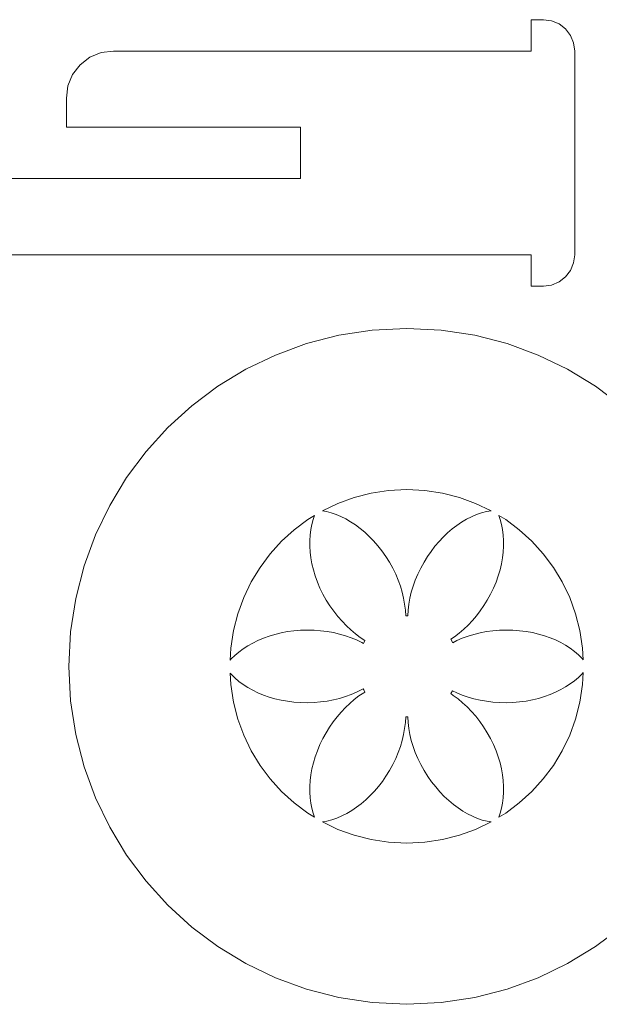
# Model space of a CAD drawing. Header units: millimetres. Extents: x -198 to 278, y -321 to 286.
# Tile 10 of 256: x -74 to -40, y -201 to -143. Entities that reach past the tile are written whole.
import ezdxf

# ---------------------------------------------------------------- set-up
doc = ezdxf.new("R2010")
doc.units = ezdxf.units.MM
doc.header["$MEASUREMENT"] = 0
doc.layers.add('Layer 1', color=7, linetype='Continuous')

msp = doc.modelspace()

# ---------------------------------------------------------------- linework, layer by layer
at = {"layer": 'Layer 1', "color": 175, "lineweight": 9}
for points, knots in [([(-43.9292, -144.9989), (-43.9292, -144.9989), (-68.3613, -144.9989), (-68.3613, -144.9989), (-68.3613, -144.9989), (-69.0725, -145.0926), (-69.0725, -145.0926), (-69.0725, -145.0926), (-69.7353, -145.3671), (-69.7353, -145.3671), (-69.7353, -145.3671), (-70.3045, -145.8038), (-70.3045, -145.8038), (-70.3045, -145.8038), (-70.7412, -146.373), (-70.7412, -146.373), (-70.7412, -146.373), (-71.0157, -147.0357), (-71.0157, -147.0357), (-71.0157, -147.0357), (-71.1093, -147.747), (-71.1093, -147.747), (-71.1093, -147.747), (-71.1093, -149.449), (-71.1093, -149.449), (-71.1093, -149.449), (-57.4196, -149.449), (-57.4196, -149.449), (-57.4196, -149.449), (-57.4196, -152.4571), (-57.4196, -152.4571), (-57.4196, -152.4571), (-90.2953, -152.4571), (-90.2953, -152.4571), (-90.2953, -152.4571), (-90.2953, -156.9072), (-90.2953, -156.9072), (-90.2953, -156.9072), (-43.9292, -156.9072), (-43.9292, -156.9072), (-43.9292, -156.9072), (-43.9292, -158.7393), (-43.9292, -158.7393), (-43.9292, -158.7393), (-43.2212, -158.7393), (-43.2212, -158.7393), (-43.2212, -158.7393), (-42.7471, -158.6768), (-42.7471, -158.6768), (-42.7471, -158.6768), (-42.3052, -158.4938), (-42.3052, -158.4938), (-42.3052, -158.4938), (-41.9258, -158.2027), (-41.9258, -158.2027), (-41.9258, -158.2027), (-41.6346, -157.8232), (-41.6346, -157.8232), (-41.6346, -157.8232), (-41.4516, -157.3814), (-41.4516, -157.3814), (-41.4516, -157.3814), (-41.3892, -156.9072), (-41.3892, -156.9072), (-41.3892, -156.9072), (-41.3892, -144.9989), (-41.3892, -144.9989), (-41.3892, -144.9989), (-41.4516, -144.5248), (-41.4516, -144.5248), (-41.4516, -144.5248), (-41.6346, -144.0829), (-41.6346, -144.0829), (-41.6346, -144.0829), (-41.9258, -143.7035), (-41.9258, -143.7035), (-41.9258, -143.7035), (-42.3052, -143.4123), (-42.3052, -143.4123), (-42.3052, -143.4123), (-42.7471, -143.2293), (-42.7471, -143.2293), (-42.7471, -143.2293), (-43.2212, -143.1669), (-43.2212, -143.1669), (-43.2212, -143.1669), (-43.9292, -143.1669), (-43.9292, -143.1669), (-43.9292, -143.1669), (-43.9292, -144.9989), (-43.9292, -144.9989)], [0, 0, 0, 0, 0.0333333, 0.0333333, 0.0333333, 0.0666667, 0.0666667, 0.0666667, 0.1, 0.1, 0.1, 0.1333333, 0.1333333, 0.1333333, 0.1666667, 0.1666667, 0.1666667, 0.2, 0.2, 0.2, 0.2333333, 0.2333333, 0.2333333, 0.2666667, 0.2666667, 0.2666667, 0.3, 0.3, 0.3, 0.3333333, 0.3333333, 0.3333333, 0.3666667, 0.3666667, 0.3666667, 0.4, 0.4, 0.4, 0.4333333, 0.4333333, 0.4333333, 0.4666667, 0.4666667, 0.4666667, 0.5, 0.5, 0.5, 0.5333333, 0.5333333, 0.5333333, 0.5666667, 0.5666667, 0.5666667, 0.6, 0.6, 0.6, 0.6333333, 0.6333333, 0.6333333, 0.6666667, 0.6666667, 0.6666667, 0.7, 0.7, 0.7, 0.7333333, 0.7333333, 0.7333333, 0.7666667, 0.7666667, 0.7666667, 0.8, 0.8, 0.8, 0.8333333, 0.8333333, 0.8333333, 0.8666667, 0.8666667, 0.8666667, 0.9, 0.9, 0.9, 0.9333333, 0.9333333, 0.9333333, 0.9666667, 0.9666667, 0.9666667, 1, 1, 1, 1]), ([(-62.2452, -164.592), (-62.2452, -164.592), (-63.7663, -165.7302), (-63.7663, -165.7302), (-63.7663, -165.7302), (-65.1698, -167.006), (-65.1698, -167.006), (-65.1698, -167.006), (-66.4457, -168.4095), (-66.4457, -168.4095), (-66.4457, -168.4095), (-67.5839, -169.9307), (-67.5839, -169.9307), (-67.5839, -169.9307), (-68.5744, -171.5594), (-68.5744, -171.5594), (-68.5744, -171.5594), (-69.4073, -173.2858), (-69.4073, -173.2858), (-69.4073, -173.2858), (-70.0725, -175.0998), (-70.0725, -175.0998), (-70.0725, -175.0998), (-70.5601, -176.9915), (-70.5601, -176.9915), (-70.5601, -176.9915), (-70.8599, -178.9507), (-70.8599, -178.9507), (-70.8599, -178.9507), (-70.9621, -180.9676), (-70.9621, -180.9676), (-70.9621, -180.9676), (-70.8599, -182.9844), (-70.8599, -182.9844), (-70.8599, -182.9844), (-70.5601, -184.9436), (-70.5601, -184.9436), (-70.5601, -184.9436), (-70.0725, -186.8353), (-70.0725, -186.8353), (-70.0725, -186.8353), (-69.4073, -188.6493), (-69.4073, -188.6493), (-69.4073, -188.6493), (-68.5744, -190.3757), (-68.5744, -190.3757), (-68.5744, -190.3757), (-67.5839, -192.0044), (-67.5839, -192.0044), (-67.5839, -192.0044), (-66.4457, -193.5256), (-66.4457, -193.5256), (-66.4457, -193.5256), (-65.1698, -194.9291), (-65.1698, -194.9291), (-65.1698, -194.9291), (-63.7663, -196.2049), (-63.7663, -196.2049), (-63.7663, -196.2049), (-62.2452, -197.3431), (-62.2452, -197.3431), (-62.2452, -197.3431), (-60.6164, -198.3337), (-60.6164, -198.3337), (-60.6164, -198.3337), (-58.89, -199.1666), (-58.89, -199.1666), (-58.89, -199.1666), (-57.076, -199.8318), (-57.076, -199.8318), (-57.076, -199.8318), (-55.1844, -200.3193), (-55.1844, -200.3193), (-55.1844, -200.3193), (-53.2251, -200.6192), (-53.2251, -200.6192), (-53.2251, -200.6192), (-51.2083, -200.7214), (-51.2083, -200.7214), (-51.2083, -200.7214), (-49.1915, -200.6192), (-49.1915, -200.6192), (-49.1915, -200.6192), (-47.2322, -200.3193), (-47.2322, -200.3193), (-47.2322, -200.3193), (-45.3406, -199.8318), (-45.3406, -199.8318), (-45.3406, -199.8318), (-43.5266, -199.1666), (-43.5266, -199.1666), (-43.5266, -199.1666), (-41.8002, -198.3337), (-41.8002, -198.3337), (-41.8002, -198.3337), (-40.1714, -197.3431), (-40.1714, -197.3431), (-40.1714, -197.3431), (-38.6503, -196.2049), (-38.6503, -196.2049), (-38.6503, -196.2049), (-37.2468, -194.9291), (-37.2468, -194.9291), (-37.2468, -194.9291), (-35.9709, -193.5256), (-35.9709, -193.5256), (-35.9709, -193.5256), (-34.8327, -192.0044), (-34.8327, -192.0044), (-34.8327, -192.0044), (-33.8422, -190.3757), (-33.8422, -190.3757), (-33.8422, -190.3757), (-33.0093, -188.6493), (-33.0093, -188.6493), (-33.0093, -188.6493), (-32.344, -186.8353), (-32.344, -186.8353), (-32.344, -186.8353), (-31.8565, -184.9436), (-31.8565, -184.9436), (-31.8565, -184.9436), (-31.5566, -182.9844), (-31.5566, -182.9844), (-31.5566, -182.9844), (-31.4545, -180.9676), (-31.4545, -180.9676), (-31.4545, -180.9676), (-31.5566, -178.9507), (-31.5566, -178.9507), (-31.5566, -178.9507), (-31.8565, -176.9915), (-31.8565, -176.9915), (-31.8565, -176.9915), (-32.344, -175.0998), (-32.344, -175.0998), (-32.344, -175.0998), (-33.0093, -173.2858), (-33.0093, -173.2858), (-33.0093, -173.2858), (-33.8422, -171.5594), (-33.8422, -171.5594), (-33.8422, -171.5594), (-34.8327, -169.9307), (-34.8327, -169.9307), (-34.8327, -169.9307), (-35.9709, -168.4095), (-35.9709, -168.4095), (-35.9709, -168.4095), (-37.2468, -167.006), (-37.2468, -167.006), (-37.2468, -167.006), (-38.6503, -165.7302), (-38.6503, -165.7302), (-38.6503, -165.7302), (-40.1714, -164.592), (-40.1714, -164.592), (-40.1714, -164.592), (-41.8002, -163.6014), (-41.8002, -163.6014), (-41.8002, -163.6014), (-43.5266, -162.7685), (-43.5266, -162.7685), (-43.5266, -162.7685), (-45.3406, -162.1033), (-45.3406, -162.1033), (-45.3406, -162.1033), (-47.2322, -161.6158), (-47.2322, -161.6158), (-47.2322, -161.6158), (-49.1915, -161.3159), (-49.1915, -161.3159), (-49.1915, -161.3159), (-51.2083, -161.2137), (-51.2083, -161.2137), (-51.2083, -161.2137), (-53.2251, -161.3159), (-53.2251, -161.3159), (-53.2251, -161.3159), (-55.1844, -161.6158), (-55.1844, -161.6158), (-55.1844, -161.6158), (-57.076, -162.1033), (-57.076, -162.1033), (-57.076, -162.1033), (-58.89, -162.7685), (-58.89, -162.7685), (-58.89, -162.7685), (-60.6164, -163.6014), (-60.6164, -163.6014), (-60.6164, -163.6014), (-62.2452, -164.592), (-62.2452, -164.592)], [0, 0, 0, 0, 0.015625, 0.015625, 0.015625, 0.03125, 0.03125, 0.03125, 0.046875, 0.046875, 0.046875, 0.0625, 0.0625, 0.0625, 0.078125, 0.078125, 0.078125, 0.09375, 0.09375, 0.09375, 0.109375, 0.109375, 0.109375, 0.125, 0.125, 0.125, 0.140625, 0.140625, 0.140625, 0.15625, 0.15625, 0.15625, 0.171875, 0.171875, 0.171875, 0.1875, 0.1875, 0.1875, 0.203125, 0.203125, 0.203125, 0.21875, 0.21875, 0.21875, 0.234375, 0.234375, 0.234375, 0.25, 0.25, 0.25, 0.265625, 0.265625, 0.265625, 0.28125, 0.28125, 0.28125, 0.296875, 0.296875, 0.296875, 0.3125, 0.3125, 0.3125, 0.328125, 0.328125, 0.328125, 0.34375, 0.34375, 0.34375, 0.359375, 0.359375, 0.359375, 0.375, 0.375, 0.375, 0.390625, 0.390625, 0.390625, 0.40625, 0.40625, 0.40625, 0.421875, 0.421875, 0.421875, 0.4375, 0.4375, 0.4375, 0.453125, 0.453125, 0.453125, 0.46875, 0.46875, 0.46875, 0.484375, 0.484375, 0.484375, 0.5, 0.5, 0.5, 0.515625, 0.515625, 0.515625, 0.53125, 0.53125, 0.53125, 0.546875, 0.546875, 0.546875, 0.5625, 0.5625, 0.5625, 0.578125, 0.578125, 0.578125, 0.59375, 0.59375, 0.59375, 0.609375, 0.609375, 0.609375, 0.625, 0.625, 0.625, 0.640625, 0.640625, 0.640625, 0.65625, 0.65625, 0.65625, 0.671875, 0.671875, 0.671875, 0.6875, 0.6875, 0.6875, 0.703125, 0.703125, 0.703125, 0.71875, 0.71875, 0.71875, 0.734375, 0.734375, 0.734375, 0.75, 0.75, 0.75, 0.765625, 0.765625, 0.765625, 0.78125, 0.78125, 0.78125, 0.796875, 0.796875, 0.796875, 0.8125, 0.8125, 0.8125, 0.828125, 0.828125, 0.828125, 0.84375, 0.84375, 0.84375, 0.859375, 0.859375, 0.859375, 0.875, 0.875, 0.875, 0.890625, 0.890625, 0.890625, 0.90625, 0.90625, 0.90625, 0.921875, 0.921875, 0.921875, 0.9375, 0.9375, 0.9375, 0.953125, 0.953125, 0.953125, 0.96875, 0.96875, 0.96875, 0.984375, 0.984375, 0.984375, 1, 1, 1, 1]), ([(-51.1476, -178.018), (-51.1476, -178.018), (-51.269, -178.018), (-51.269, -178.018), (-51.269, -178.018), (-51.2891, -177.6791), (-51.2891, -177.6791), (-51.2891, -177.6791), (-51.3297, -177.3348), (-51.3297, -177.3348), (-51.3297, -177.3348), (-51.3913, -176.9863), (-51.3913, -176.9863), (-51.3913, -176.9863), (-51.4742, -176.6348), (-51.4742, -176.6348), (-51.4742, -176.6348), (-51.579, -176.2815), (-51.579, -176.2815), (-51.579, -176.2815), (-51.7059, -175.9277), (-51.7059, -175.9277), (-51.7059, -175.9277), (-51.8553, -175.5746), (-51.8553, -175.5746), (-51.8553, -175.5746), (-52.0278, -175.2234), (-52.0278, -175.2234), (-52.0278, -175.2234), (-52.2237, -174.8753), (-52.2237, -174.8753), (-52.2237, -174.8753), (-52.4377, -174.5378), (-52.4377, -174.5378), (-52.4377, -174.5378), (-52.6636, -174.2181), (-52.6636, -174.2181), (-52.6636, -174.2181), (-52.9003, -173.9165), (-52.9003, -173.9165), (-52.9003, -173.9165), (-53.1468, -173.6334), (-53.1468, -173.6334), (-53.1468, -173.6334), (-53.4019, -173.3693), (-53.4019, -173.3693), (-53.4019, -173.3693), (-53.6645, -173.1245), (-53.6645, -173.1245), (-53.6645, -173.1245), (-53.9337, -172.8994), (-53.9337, -172.8994), (-53.9337, -172.8994), (-54.2083, -172.6945), (-54.2083, -172.6945), (-54.2083, -172.6945), (-54.4872, -172.5101), (-54.4872, -172.5101), (-54.4872, -172.5101), (-54.7693, -172.3467), (-54.7693, -172.3467), (-54.7693, -172.3467), (-55.0537, -172.2047), (-55.0537, -172.2047), (-55.0537, -172.2047), (-55.3391, -172.0844), (-55.3391, -172.0844), (-55.3391, -172.0844), (-55.6245, -171.9863), (-55.6245, -171.9863), (-55.6245, -171.9863), (-55.9088, -171.9108), (-55.9088, -171.9108), (-55.9088, -171.9108), (-56.1421, -171.8742), (-56.1421, -171.8742), (-56.1421, -171.8742), (-55.2381, -171.4397), (-55.2381, -171.4397), (-55.2381, -171.4397), (-54.2876, -171.0928), (-54.2876, -171.0928), (-54.2876, -171.0928), (-53.2957, -170.8386), (-53.2957, -170.8386), (-53.2957, -170.8386), (-52.2675, -170.6823), (-52.2675, -170.6823), (-52.2675, -170.6823), (-51.2083, -170.6291), (-51.2083, -170.6291), (-51.2083, -170.6291), (-50.1491, -170.6823), (-50.1491, -170.6823), (-50.1491, -170.6823), (-49.1209, -170.8386), (-49.1209, -170.8386), (-49.1209, -170.8386), (-48.129, -171.0928), (-48.129, -171.0928), (-48.129, -171.0928), (-47.1785, -171.4397), (-47.1785, -171.4397), (-47.1785, -171.4397), (-46.2745, -171.8742), (-46.2745, -171.8742), (-46.2745, -171.8742), (-46.5381, -171.9146), (-46.5381, -171.9146), (-46.5381, -171.9146), (-46.8343, -171.9942), (-46.8343, -171.9942), (-46.8343, -171.9942), (-47.1294, -172.0974), (-47.1294, -172.0974), (-47.1294, -172.0974), (-47.4224, -172.2233), (-47.4224, -172.2233), (-47.4224, -172.2233), (-47.7121, -172.371), (-47.7121, -172.371), (-47.7121, -172.371), (-47.9975, -172.5399), (-47.9975, -172.5399), (-47.9975, -172.5399), (-48.2775, -172.7291), (-48.2775, -172.7291), (-48.2775, -172.7291), (-48.551, -172.9377), (-48.551, -172.9377), (-48.551, -172.9377), (-48.8169, -173.165), (-48.8169, -173.165), (-48.8169, -173.165), (-49.0742, -173.4102), (-49.0742, -173.4102), (-49.0742, -173.4102), (-49.3218, -173.6724), (-49.3218, -173.6724), (-49.3218, -173.6724), (-49.5585, -173.9508), (-49.5585, -173.9508), (-49.5585, -173.9508), (-49.7833, -174.2446), (-49.7833, -174.2446), (-49.7833, -174.2446), (-49.9951, -174.553), (-49.9951, -174.553), (-49.9951, -174.553), (-50.1929, -174.8753), (-50.1929, -174.8753), (-50.1929, -174.8753), (-50.3888, -175.2234), (-50.3888, -175.2234), (-50.3888, -175.2234), (-50.5612, -175.5746), (-50.5612, -175.5746), (-50.5612, -175.5746), (-50.7107, -175.9277), (-50.7107, -175.9277), (-50.7107, -175.9277), (-50.8376, -176.2815), (-50.8376, -176.2815), (-50.8376, -176.2815), (-50.9423, -176.6348), (-50.9423, -176.6348), (-50.9423, -176.6348), (-51.0253, -176.9863), (-51.0253, -176.9863), (-51.0253, -176.9863), (-51.0869, -177.3348), (-51.0869, -177.3348), (-51.0869, -177.3348), (-51.1275, -177.6791), (-51.1275, -177.6791), (-51.1275, -177.6791), (-51.1476, -178.018), (-51.1476, -178.018)], [0, 0, 0, 0, 0.0169492, 0.0169492, 0.0169492, 0.0338983, 0.0338983, 0.0338983, 0.0508475, 0.0508475, 0.0508475, 0.0677966, 0.0677966, 0.0677966, 0.0847458, 0.0847458, 0.0847458, 0.1016949, 0.1016949, 0.1016949, 0.1186441, 0.1186441, 0.1186441, 0.1355932, 0.1355932, 0.1355932, 0.1525424, 0.1525424, 0.1525424, 0.1694915, 0.1694915, 0.1694915, 0.1864407, 0.1864407, 0.1864407, 0.2033898, 0.2033898, 0.2033898, 0.220339, 0.220339, 0.220339, 0.2372881, 0.2372881, 0.2372881, 0.2542373, 0.2542373, 0.2542373, 0.2711864, 0.2711864, 0.2711864, 0.2881356, 0.2881356, 0.2881356, 0.3050847, 0.3050847, 0.3050847, 0.3220339, 0.3220339, 0.3220339, 0.3389831, 0.3389831, 0.3389831, 0.3559322, 0.3559322, 0.3559322, 0.3728814, 0.3728814, 0.3728814, 0.3898305, 0.3898305, 0.3898305, 0.4067797, 0.4067797, 0.4067797, 0.4237288, 0.4237288, 0.4237288, 0.440678, 0.440678, 0.440678, 0.4576271, 0.4576271, 0.4576271, 0.4745763, 0.4745763, 0.4745763, 0.4915254, 0.4915254, 0.4915254, 0.5084746, 0.5084746, 0.5084746, 0.5254237, 0.5254237, 0.5254237, 0.5423729, 0.5423729, 0.5423729, 0.559322, 0.559322, 0.559322, 0.5762712, 0.5762712, 0.5762712, 0.5932203, 0.5932203, 0.5932203, 0.6101695, 0.6101695, 0.6101695, 0.6271186, 0.6271186, 0.6271186, 0.6440678, 0.6440678, 0.6440678, 0.6610169, 0.6610169, 0.6610169, 0.6779661, 0.6779661, 0.6779661, 0.6949153, 0.6949153, 0.6949153, 0.7118644, 0.7118644, 0.7118644, 0.7288136, 0.7288136, 0.7288136, 0.7457627, 0.7457627, 0.7457627, 0.7627119, 0.7627119, 0.7627119, 0.779661, 0.779661, 0.779661, 0.7966102, 0.7966102, 0.7966102, 0.8135593, 0.8135593, 0.8135593, 0.8305085, 0.8305085, 0.8305085, 0.8474576, 0.8474576, 0.8474576, 0.8644068, 0.8644068, 0.8644068, 0.8813559, 0.8813559, 0.8813559, 0.8983051, 0.8983051, 0.8983051, 0.9152542, 0.9152542, 0.9152542, 0.9322034, 0.9322034, 0.9322034, 0.9491525, 0.9491525, 0.9491525, 0.9661017, 0.9661017, 0.9661017, 0.9830508, 0.9830508, 0.9830508, 1, 1, 1, 1]), ([(-59.9083, -179.456), (-59.9083, -179.456), (-60.2121, -179.6057), (-60.2121, -179.6057), (-60.2121, -179.6057), (-60.4996, -179.7685), (-60.4996, -179.7685), (-60.4996, -179.7685), (-60.7699, -179.9434), (-60.7699, -179.9434), (-60.7699, -179.9434), (-61.0217, -180.1296), (-61.0217, -180.1296), (-61.0217, -180.1296), (-61.2541, -180.326), (-61.2541, -180.326), (-61.2541, -180.326), (-61.466, -180.5318), (-61.466, -180.5318), (-61.466, -180.5318), (-61.5284, -180.6021), (-61.5284, -180.6021), (-61.5284, -180.6021), (-61.4935, -179.9083), (-61.4935, -179.9083), (-61.4935, -179.9083), (-61.3373, -178.8802), (-61.3373, -178.8802), (-61.3373, -178.8802), (-61.0831, -177.8883), (-61.0831, -177.8883), (-61.0831, -177.8883), (-60.7362, -176.9378), (-60.7362, -176.9378), (-60.7362, -176.9378), (-60.3016, -176.0337), (-60.3016, -176.0337), (-60.3016, -176.0337), (-59.7846, -175.1814), (-59.7846, -175.1814), (-59.7846, -175.1814), (-59.1902, -174.3858), (-59.1902, -174.3858), (-59.1902, -174.3858), (-58.5237, -173.6522), (-58.5237, -173.6522), (-58.5237, -173.6522), (-57.79, -172.9856), (-57.79, -172.9856), (-57.79, -172.9856), (-56.9945, -172.3912), (-56.9945, -172.3912), (-56.9945, -172.3912), (-56.6014, -172.1528), (-56.6014, -172.1528), (-56.6014, -172.1528), (-56.677, -172.377), (-56.677, -172.377), (-56.677, -172.377), (-56.7536, -172.6706), (-56.7536, -172.6706), (-56.7536, -172.6706), (-56.8117, -172.9757), (-56.8117, -172.9757), (-56.8117, -172.9757), (-56.8508, -173.2911), (-56.8508, -173.2911), (-56.8508, -173.2911), (-56.8706, -173.6156), (-56.8706, -173.6156), (-56.8706, -173.6156), (-56.8707, -173.9479), (-56.8707, -173.9479), (-56.8707, -173.9479), (-56.8506, -174.2868), (-56.8506, -174.2868), (-56.8506, -174.2868), (-56.81, -174.6311), (-56.81, -174.6311), (-56.81, -174.6311), (-56.7484, -174.9796), (-56.7484, -174.9796), (-56.7484, -174.9796), (-56.6654, -175.3311), (-56.6654, -175.3311), (-56.6654, -175.3311), (-56.5607, -175.6844), (-56.5607, -175.6844), (-56.5607, -175.6844), (-56.4338, -176.0382), (-56.4338, -176.0382), (-56.4338, -176.0382), (-56.2843, -176.3913), (-56.2843, -176.3913), (-56.2843, -176.3913), (-56.1118, -176.7425), (-56.1118, -176.7425), (-56.1118, -176.7425), (-55.916, -177.0906), (-55.916, -177.0906), (-55.916, -177.0906), (-55.702, -177.4281), (-55.702, -177.4281), (-55.702, -177.4281), (-55.4761, -177.7478), (-55.4761, -177.7478), (-55.4761, -177.7478), (-55.2394, -178.0494), (-55.2394, -178.0494), (-55.2394, -178.0494), (-54.9929, -178.3325), (-54.9929, -178.3325), (-54.9929, -178.3325), (-54.7378, -178.5966), (-54.7378, -178.5966), (-54.7378, -178.5966), (-54.4751, -178.8414), (-54.4751, -178.8414), (-54.4751, -178.8414), (-54.2059, -179.0665), (-54.2059, -179.0665), (-54.2059, -179.0665), (-53.9314, -179.2714), (-53.9314, -179.2714), (-53.9314, -179.2714), (-53.6525, -179.4558), (-53.6525, -179.4558), (-53.6525, -179.4558), (-53.7008, -179.5462), (-53.7008, -179.5462), (-53.7008, -179.5462), (-53.7381, -179.6216), (-53.7381, -179.6216), (-53.7381, -179.6216), (-53.8353, -179.5673), (-53.8353, -179.5673), (-53.8353, -179.5673), (-54.1391, -179.4214), (-54.1391, -179.4214), (-54.1391, -179.4214), (-54.458, -179.2906), (-54.458, -179.2906), (-54.458, -179.2906), (-54.791, -179.1755), (-54.791, -179.1755), (-54.791, -179.1755), (-55.137, -179.0766), (-55.137, -179.0766), (-55.137, -179.0766), (-55.4948, -178.9945), (-55.4948, -178.9945), (-55.4948, -178.9945), (-55.8635, -178.9297), (-55.8635, -178.9297), (-55.8635, -178.9297), (-56.2419, -178.8827), (-56.2419, -178.8827), (-56.2419, -178.8827), (-56.629, -178.8541), (-56.629, -178.8541), (-56.629, -178.8541), (-57.0237, -178.8445), (-57.0237, -178.8445), (-57.0237, -178.8445), (-57.4183, -178.8551), (-57.4183, -178.8551), (-57.4183, -178.8551), (-57.8054, -178.8865), (-57.8054, -178.8865), (-57.8054, -178.8865), (-58.1838, -178.9376), (-58.1838, -178.9376), (-58.1838, -178.9376), (-58.5525, -179.0075), (-58.5525, -179.0075), (-58.5525, -179.0075), (-58.9104, -179.0952), (-58.9104, -179.0952), (-58.9104, -179.0952), (-59.2564, -179.1998), (-59.2564, -179.1998), (-59.2564, -179.1998), (-59.5894, -179.3204), (-59.5894, -179.3204), (-59.5894, -179.3204), (-59.9083, -179.456), (-59.9083, -179.456)], [0, 0, 0, 0, 0.016129, 0.016129, 0.016129, 0.0322581, 0.0322581, 0.0322581, 0.0483871, 0.0483871, 0.0483871, 0.0645161, 0.0645161, 0.0645161, 0.0806452, 0.0806452, 0.0806452, 0.0967742, 0.0967742, 0.0967742, 0.1129032, 0.1129032, 0.1129032, 0.1290323, 0.1290323, 0.1290323, 0.1451613, 0.1451613, 0.1451613, 0.1612903, 0.1612903, 0.1612903, 0.1774194, 0.1774194, 0.1774194, 0.1935484, 0.1935484, 0.1935484, 0.2096774, 0.2096774, 0.2096774, 0.2258065, 0.2258065, 0.2258065, 0.2419355, 0.2419355, 0.2419355, 0.2580645, 0.2580645, 0.2580645, 0.2741935, 0.2741935, 0.2741935, 0.2903226, 0.2903226, 0.2903226, 0.3064516, 0.3064516, 0.3064516, 0.3225806, 0.3225806, 0.3225806, 0.3387097, 0.3387097, 0.3387097, 0.3548387, 0.3548387, 0.3548387, 0.3709677, 0.3709677, 0.3709677, 0.3870968, 0.3870968, 0.3870968, 0.4032258, 0.4032258, 0.4032258, 0.4193548, 0.4193548, 0.4193548, 0.4354839, 0.4354839, 0.4354839, 0.4516129, 0.4516129, 0.4516129, 0.4677419, 0.4677419, 0.4677419, 0.483871, 0.483871, 0.483871, 0.5, 0.5, 0.5, 0.516129, 0.516129, 0.516129, 0.5322581, 0.5322581, 0.5322581, 0.5483871, 0.5483871, 0.5483871, 0.5645161, 0.5645161, 0.5645161, 0.5806452, 0.5806452, 0.5806452, 0.5967742, 0.5967742, 0.5967742, 0.6129032, 0.6129032, 0.6129032, 0.6290323, 0.6290323, 0.6290323, 0.6451613, 0.6451613, 0.6451613, 0.6612903, 0.6612903, 0.6612903, 0.6774194, 0.6774194, 0.6774194, 0.6935484, 0.6935484, 0.6935484, 0.7096774, 0.7096774, 0.7096774, 0.7258065, 0.7258065, 0.7258065, 0.7419355, 0.7419355, 0.7419355, 0.7580645, 0.7580645, 0.7580645, 0.7741935, 0.7741935, 0.7741935, 0.7903226, 0.7903226, 0.7903226, 0.8064516, 0.8064516, 0.8064516, 0.8225806, 0.8225806, 0.8225806, 0.8387097, 0.8387097, 0.8387097, 0.8548387, 0.8548387, 0.8548387, 0.8709677, 0.8709677, 0.8709677, 0.8870968, 0.8870968, 0.8870968, 0.9032258, 0.9032258, 0.9032258, 0.9193548, 0.9193548, 0.9193548, 0.9354839, 0.9354839, 0.9354839, 0.9516129, 0.9516129, 0.9516129, 0.9677419, 0.9677419, 0.9677419, 0.983871, 0.983871, 0.983871, 1, 1, 1, 1]), ([(-40.8894, -180.5778), (-40.8894, -180.5778), (-40.9506, -180.5053), (-40.9506, -180.5053), (-40.9506, -180.5053), (-41.1624, -180.2917), (-41.1624, -180.2917), (-41.1624, -180.2917), (-41.3948, -180.0906), (-41.3948, -180.0906), (-41.3948, -180.0906), (-41.6467, -179.9025), (-41.6467, -179.9025), (-41.6467, -179.9025), (-41.917, -179.7279), (-41.917, -179.7279), (-41.917, -179.7279), (-42.2045, -179.5673), (-42.2045, -179.5673), (-42.2045, -179.5673), (-42.5083, -179.4214), (-42.5083, -179.4214), (-42.5083, -179.4214), (-42.8272, -179.2906), (-42.8272, -179.2906), (-42.8272, -179.2906), (-43.1602, -179.1755), (-43.1602, -179.1755), (-43.1602, -179.1755), (-43.5062, -179.0766), (-43.5062, -179.0766), (-43.5062, -179.0766), (-43.8641, -178.9945), (-43.8641, -178.9945), (-43.8641, -178.9945), (-44.2328, -178.9297), (-44.2328, -178.9297), (-44.2328, -178.9297), (-44.6112, -178.8827), (-44.6112, -178.8827), (-44.6112, -178.8827), (-44.9983, -178.8541), (-44.9983, -178.8541), (-44.9983, -178.8541), (-45.3929, -178.8445), (-45.3929, -178.8445), (-45.3929, -178.8445), (-45.7876, -178.8551), (-45.7876, -178.8551), (-45.7876, -178.8551), (-46.1746, -178.8865), (-46.1746, -178.8865), (-46.1746, -178.8865), (-46.5531, -178.9376), (-46.5531, -178.9376), (-46.5531, -178.9376), (-46.9218, -179.0075), (-46.9218, -179.0075), (-46.9218, -179.0075), (-47.2796, -179.0952), (-47.2796, -179.0952), (-47.2796, -179.0952), (-47.6256, -179.1998), (-47.6256, -179.1998), (-47.6256, -179.1998), (-47.9586, -179.3204), (-47.9586, -179.3204), (-47.9586, -179.3204), (-48.2775, -179.456), (-48.2775, -179.456), (-48.2775, -179.456), (-48.5126, -179.5871), (-48.5126, -179.5871), (-48.5126, -179.5871), (-48.6342, -179.3842), (-48.6342, -179.3842), (-48.6342, -179.3842), (-48.416, -179.2368), (-48.416, -179.2368), (-48.416, -179.2368), (-48.1425, -179.0282), (-48.1425, -179.0282), (-48.1425, -179.0282), (-47.8766, -178.8009), (-47.8766, -178.8009), (-47.8766, -178.8009), (-47.6193, -178.5557), (-47.6193, -178.5557), (-47.6193, -178.5557), (-47.3718, -178.2935), (-47.3718, -178.2935), (-47.3718, -178.2935), (-47.135, -178.0151), (-47.135, -178.0151), (-47.135, -178.0151), (-46.9102, -177.7213), (-46.9102, -177.7213), (-46.9102, -177.7213), (-46.6984, -177.4129), (-46.6984, -177.4129), (-46.6984, -177.4129), (-46.5006, -177.0906), (-46.5006, -177.0906), (-46.5006, -177.0906), (-46.3047, -176.7425), (-46.3047, -176.7425), (-46.3047, -176.7425), (-46.1323, -176.3913), (-46.1323, -176.3913), (-46.1323, -176.3913), (-45.9828, -176.0382), (-45.9828, -176.0382), (-45.9828, -176.0382), (-45.8559, -175.6844), (-45.8559, -175.6844), (-45.8559, -175.6844), (-45.7512, -175.3311), (-45.7512, -175.3311), (-45.7512, -175.3311), (-45.6682, -174.9796), (-45.6682, -174.9796), (-45.6682, -174.9796), (-45.6066, -174.6311), (-45.6066, -174.6311), (-45.6066, -174.6311), (-45.566, -174.2868), (-45.566, -174.2868), (-45.566, -174.2868), (-45.5459, -173.9479), (-45.5459, -173.9479), (-45.5459, -173.9479), (-45.546, -173.6156), (-45.546, -173.6156), (-45.546, -173.6156), (-45.5658, -173.2911), (-45.5658, -173.2911), (-45.5658, -173.2911), (-45.6049, -172.9757), (-45.6049, -172.9757), (-45.6049, -172.9757), (-45.663, -172.6706), (-45.663, -172.6706), (-45.663, -172.6706), (-45.7396, -172.377), (-45.7396, -172.377), (-45.7396, -172.377), (-45.8152, -172.1528), (-45.8152, -172.1528), (-45.8152, -172.1528), (-45.4221, -172.3912), (-45.4221, -172.3912), (-45.4221, -172.3912), (-44.6266, -172.9856), (-44.6266, -172.9856), (-44.6266, -172.9856), (-43.8929, -173.6522), (-43.8929, -173.6522), (-43.8929, -173.6522), (-43.2263, -174.3858), (-43.2263, -174.3858), (-43.2263, -174.3858), (-42.632, -175.1814), (-42.632, -175.1814), (-42.632, -175.1814), (-42.115, -176.0337), (-42.115, -176.0337), (-42.115, -176.0337), (-41.6804, -176.9378), (-41.6804, -176.9378), (-41.6804, -176.9378), (-41.3335, -177.8883), (-41.3335, -177.8883), (-41.3335, -177.8883), (-41.0793, -178.8802), (-41.0793, -178.8802), (-41.0793, -178.8802), (-40.9231, -179.9083), (-40.9231, -179.9083), (-40.9231, -179.9083), (-40.8894, -180.5778), (-40.8894, -180.5778)], [0, 0, 0, 0, 0.0166667, 0.0166667, 0.0166667, 0.0333333, 0.0333333, 0.0333333, 0.05, 0.05, 0.05, 0.0666667, 0.0666667, 0.0666667, 0.0833333, 0.0833333, 0.0833333, 0.1, 0.1, 0.1, 0.1166667, 0.1166667, 0.1166667, 0.1333333, 0.1333333, 0.1333333, 0.15, 0.15, 0.15, 0.1666667, 0.1666667, 0.1666667, 0.1833333, 0.1833333, 0.1833333, 0.2, 0.2, 0.2, 0.2166667, 0.2166667, 0.2166667, 0.2333333, 0.2333333, 0.2333333, 0.25, 0.25, 0.25, 0.2666667, 0.2666667, 0.2666667, 0.2833333, 0.2833333, 0.2833333, 0.3, 0.3, 0.3, 0.3166667, 0.3166667, 0.3166667, 0.3333333, 0.3333333, 0.3333333, 0.35, 0.35, 0.35, 0.3666667, 0.3666667, 0.3666667, 0.3833333, 0.3833333, 0.3833333, 0.4, 0.4, 0.4, 0.4166667, 0.4166667, 0.4166667, 0.4333333, 0.4333333, 0.4333333, 0.45, 0.45, 0.45, 0.4666667, 0.4666667, 0.4666667, 0.4833333, 0.4833333, 0.4833333, 0.5, 0.5, 0.5, 0.5166667, 0.5166667, 0.5166667, 0.5333333, 0.5333333, 0.5333333, 0.55, 0.55, 0.55, 0.5666667, 0.5666667, 0.5666667, 0.5833333, 0.5833333, 0.5833333, 0.6, 0.6, 0.6, 0.6166667, 0.6166667, 0.6166667, 0.6333333, 0.6333333, 0.6333333, 0.65, 0.65, 0.65, 0.6666667, 0.6666667, 0.6666667, 0.6833333, 0.6833333, 0.6833333, 0.7, 0.7, 0.7, 0.7166667, 0.7166667, 0.7166667, 0.7333333, 0.7333333, 0.7333333, 0.75, 0.75, 0.75, 0.7666667, 0.7666667, 0.7666667, 0.7833333, 0.7833333, 0.7833333, 0.8, 0.8, 0.8, 0.8166667, 0.8166667, 0.8166667, 0.8333333, 0.8333333, 0.8333333, 0.85, 0.85, 0.85, 0.8666667, 0.8666667, 0.8666667, 0.8833333, 0.8833333, 0.8833333, 0.9, 0.9, 0.9, 0.9166667, 0.9166667, 0.9166667, 0.9333333, 0.9333333, 0.9333333, 0.95, 0.95, 0.95, 0.9666667, 0.9666667, 0.9666667, 0.9833333, 0.9833333, 0.9833333, 1, 1, 1, 1]), ([(-58.5237, -188.2829), (-58.5237, -188.2829), (-59.1902, -187.5493), (-59.1902, -187.5493), (-59.1902, -187.5493), (-59.7846, -186.7537), (-59.7846, -186.7537), (-59.7846, -186.7537), (-60.3016, -185.9014), (-60.3016, -185.9014), (-60.3016, -185.9014), (-60.7362, -184.9974), (-60.7362, -184.9974), (-60.7362, -184.9974), (-61.0831, -184.0468), (-61.0831, -184.0468), (-61.0831, -184.0468), (-61.3373, -183.0549), (-61.3373, -183.0549), (-61.3373, -183.0549), (-61.4935, -182.0268), (-61.4935, -182.0268), (-61.4935, -182.0268), (-61.5272, -181.3573), (-61.5272, -181.3573), (-61.5272, -181.3573), (-61.466, -181.4298), (-61.466, -181.4298), (-61.466, -181.4298), (-61.2541, -181.6434), (-61.2541, -181.6434), (-61.2541, -181.6434), (-61.0217, -181.8445), (-61.0217, -181.8445), (-61.0217, -181.8445), (-60.7699, -182.0326), (-60.7699, -182.0326), (-60.7699, -182.0326), (-60.4996, -182.2072), (-60.4996, -182.2072), (-60.4996, -182.2072), (-60.2121, -182.3678), (-60.2121, -182.3678), (-60.2121, -182.3678), (-59.9083, -182.5137), (-59.9083, -182.5137), (-59.9083, -182.5137), (-59.5894, -182.6445), (-59.5894, -182.6445), (-59.5894, -182.6445), (-59.2564, -182.7596), (-59.2564, -182.7596), (-59.2564, -182.7596), (-58.9104, -182.8585), (-58.9104, -182.8585), (-58.9104, -182.8585), (-58.5525, -182.9406), (-58.5525, -182.9406), (-58.5525, -182.9406), (-58.1838, -183.0054), (-58.1838, -183.0054), (-58.1838, -183.0054), (-57.8054, -183.0524), (-57.8054, -183.0524), (-57.8054, -183.0524), (-57.4183, -183.081), (-57.4183, -183.081), (-57.4183, -183.081), (-57.0237, -183.0906), (-57.0237, -183.0906), (-57.0237, -183.0906), (-56.629, -183.08), (-56.629, -183.08), (-56.629, -183.08), (-56.2419, -183.0486), (-56.2419, -183.0486), (-56.2419, -183.0486), (-55.8635, -182.9975), (-55.8635, -182.9975), (-55.8635, -182.9975), (-55.4948, -182.9277), (-55.4948, -182.9277), (-55.4948, -182.9277), (-55.137, -182.8399), (-55.137, -182.8399), (-55.137, -182.8399), (-54.791, -182.7353), (-54.791, -182.7353), (-54.791, -182.7353), (-54.458, -182.6147), (-54.458, -182.6147), (-54.458, -182.6147), (-54.1391, -182.4791), (-54.1391, -182.4791), (-54.1391, -182.4791), (-53.8353, -182.3294), (-53.8353, -182.3294), (-53.8353, -182.3294), (-53.751, -182.2817), (-53.751, -182.2817), (-53.751, -182.2817), (-53.7194, -182.348), (-53.7194, -182.348), (-53.7194, -182.348), (-53.6484, -182.4664), (-53.6484, -182.4664), (-53.6484, -182.4664), (-53.7206, -182.5092), (-53.7206, -182.5092), (-53.7206, -182.5092), (-54.0006, -182.6983), (-54.0006, -182.6983), (-54.0006, -182.6983), (-54.2741, -182.907), (-54.2741, -182.907), (-54.2741, -182.907), (-54.54, -183.1343), (-54.54, -183.1343), (-54.54, -183.1343), (-54.7973, -183.3794), (-54.7973, -183.3794), (-54.7973, -183.3794), (-55.0448, -183.6416), (-55.0448, -183.6416), (-55.0448, -183.6416), (-55.2815, -183.92), (-55.2815, -183.92), (-55.2815, -183.92), (-55.5064, -184.2138), (-55.5064, -184.2138), (-55.5064, -184.2138), (-55.7182, -184.5223), (-55.7182, -184.5223), (-55.7182, -184.5223), (-55.916, -184.8445), (-55.916, -184.8445), (-55.916, -184.8445), (-56.1118, -185.1926), (-56.1118, -185.1926), (-56.1118, -185.1926), (-56.2843, -185.5438), (-56.2843, -185.5438), (-56.2843, -185.5438), (-56.4338, -185.8969), (-56.4338, -185.8969), (-56.4338, -185.8969), (-56.5607, -186.2507), (-56.5607, -186.2507), (-56.5607, -186.2507), (-56.6654, -186.604), (-56.6654, -186.604), (-56.6654, -186.604), (-56.7484, -186.9555), (-56.7484, -186.9555), (-56.7484, -186.9555), (-56.81, -187.304), (-56.81, -187.304), (-56.81, -187.304), (-56.8506, -187.6483), (-56.8506, -187.6483), (-56.8506, -187.6483), (-56.8707, -187.9872), (-56.8707, -187.9872), (-56.8707, -187.9872), (-56.8706, -188.3195), (-56.8706, -188.3195), (-56.8706, -188.3195), (-56.8508, -188.644), (-56.8508, -188.644), (-56.8508, -188.644), (-56.8117, -188.9594), (-56.8117, -188.9594), (-56.8117, -188.9594), (-56.7536, -189.2645), (-56.7536, -189.2645), (-56.7536, -189.2645), (-56.677, -189.5581), (-56.677, -189.5581), (-56.677, -189.5581), (-56.6014, -189.7823), (-56.6014, -189.7823), (-56.6014, -189.7823), (-56.9945, -189.5439), (-56.9945, -189.5439), (-56.9945, -189.5439), (-57.79, -188.9495), (-57.79, -188.9495), (-57.79, -188.9495), (-58.5237, -188.2829), (-58.5237, -188.2829)], [0, 0, 0, 0, 0.015873, 0.015873, 0.015873, 0.031746, 0.031746, 0.031746, 0.047619, 0.047619, 0.047619, 0.0634921, 0.0634921, 0.0634921, 0.0793651, 0.0793651, 0.0793651, 0.0952381, 0.0952381, 0.0952381, 0.1111111, 0.1111111, 0.1111111, 0.1269841, 0.1269841, 0.1269841, 0.1428571, 0.1428571, 0.1428571, 0.1587302, 0.1587302, 0.1587302, 0.1746032, 0.1746032, 0.1746032, 0.1904762, 0.1904762, 0.1904762, 0.2063492, 0.2063492, 0.2063492, 0.2222222, 0.2222222, 0.2222222, 0.2380952, 0.2380952, 0.2380952, 0.2539683, 0.2539683, 0.2539683, 0.2698413, 0.2698413, 0.2698413, 0.2857143, 0.2857143, 0.2857143, 0.3015873, 0.3015873, 0.3015873, 0.3174603, 0.3174603, 0.3174603, 0.3333333, 0.3333333, 0.3333333, 0.3492063, 0.3492063, 0.3492063, 0.3650794, 0.3650794, 0.3650794, 0.3809524, 0.3809524, 0.3809524, 0.3968254, 0.3968254, 0.3968254, 0.4126984, 0.4126984, 0.4126984, 0.4285714, 0.4285714, 0.4285714, 0.4444444, 0.4444444, 0.4444444, 0.4603175, 0.4603175, 0.4603175, 0.4761905, 0.4761905, 0.4761905, 0.4920635, 0.4920635, 0.4920635, 0.5079365, 0.5079365, 0.5079365, 0.5238095, 0.5238095, 0.5238095, 0.5396825, 0.5396825, 0.5396825, 0.5555556, 0.5555556, 0.5555556, 0.5714286, 0.5714286, 0.5714286, 0.5873016, 0.5873016, 0.5873016, 0.6031746, 0.6031746, 0.6031746, 0.6190476, 0.6190476, 0.6190476, 0.6349206, 0.6349206, 0.6349206, 0.6507937, 0.6507937, 0.6507937, 0.6666667, 0.6666667, 0.6666667, 0.6825397, 0.6825397, 0.6825397, 0.6984127, 0.6984127, 0.6984127, 0.7142857, 0.7142857, 0.7142857, 0.7301587, 0.7301587, 0.7301587, 0.7460317, 0.7460317, 0.7460317, 0.7619048, 0.7619048, 0.7619048, 0.7777778, 0.7777778, 0.7777778, 0.7936508, 0.7936508, 0.7936508, 0.8095238, 0.8095238, 0.8095238, 0.8253968, 0.8253968, 0.8253968, 0.8412698, 0.8412698, 0.8412698, 0.8571429, 0.8571429, 0.8571429, 0.8730159, 0.8730159, 0.8730159, 0.8888889, 0.8888889, 0.8888889, 0.9047619, 0.9047619, 0.9047619, 0.9206349, 0.9206349, 0.9206349, 0.9365079, 0.9365079, 0.9365079, 0.952381, 0.952381, 0.952381, 0.968254, 0.968254, 0.968254, 0.984127, 0.984127, 0.984127, 1, 1, 1, 1]), ([(-47.1772, -183.8857), (-47.1772, -183.8857), (-47.4237, -183.6027), (-47.4237, -183.6027), (-47.4237, -183.6027), (-47.6788, -183.3385), (-47.6788, -183.3385), (-47.6788, -183.3385), (-47.9415, -183.0937), (-47.9415, -183.0937), (-47.9415, -183.0937), (-48.2106, -182.8686), (-48.2106, -182.8686), (-48.2106, -182.8686), (-48.4852, -182.6637), (-48.4852, -182.6637), (-48.4852, -182.6637), (-48.6391, -182.562), (-48.6391, -182.562), (-48.6391, -182.562), (-48.5312, -182.3889), (-48.5312, -182.3889), (-48.5312, -182.3889), (-48.2775, -182.5137), (-48.2775, -182.5137), (-48.2775, -182.5137), (-47.9586, -182.6445), (-47.9586, -182.6445), (-47.9586, -182.6445), (-47.6256, -182.7596), (-47.6256, -182.7596), (-47.6256, -182.7596), (-47.2796, -182.8585), (-47.2796, -182.8585), (-47.2796, -182.8585), (-46.9218, -182.9406), (-46.9218, -182.9406), (-46.9218, -182.9406), (-46.5531, -183.0054), (-46.5531, -183.0054), (-46.5531, -183.0054), (-46.1746, -183.0524), (-46.1746, -183.0524), (-46.1746, -183.0524), (-45.7876, -183.081), (-45.7876, -183.081), (-45.7876, -183.081), (-45.3929, -183.0906), (-45.3929, -183.0906), (-45.3929, -183.0906), (-44.9983, -183.08), (-44.9983, -183.08), (-44.9983, -183.08), (-44.6112, -183.0486), (-44.6112, -183.0486), (-44.6112, -183.0486), (-44.2328, -182.9975), (-44.2328, -182.9975), (-44.2328, -182.9975), (-43.8641, -182.9277), (-43.8641, -182.9277), (-43.8641, -182.9277), (-43.5062, -182.8399), (-43.5062, -182.8399), (-43.5062, -182.8399), (-43.1602, -182.7353), (-43.1602, -182.7353), (-43.1602, -182.7353), (-42.8272, -182.6147), (-42.8272, -182.6147), (-42.8272, -182.6147), (-42.5083, -182.4791), (-42.5083, -182.4791), (-42.5083, -182.4791), (-42.2045, -182.3294), (-42.2045, -182.3294), (-42.2045, -182.3294), (-41.917, -182.1667), (-41.917, -182.1667), (-41.917, -182.1667), (-41.6467, -181.9917), (-41.6467, -181.9917), (-41.6467, -181.9917), (-41.3948, -181.8055), (-41.3948, -181.8055), (-41.3948, -181.8055), (-41.1624, -181.6091), (-41.1624, -181.6091), (-41.1624, -181.6091), (-40.9506, -181.4033), (-40.9506, -181.4033), (-40.9506, -181.4033), (-40.8882, -181.3331), (-40.8882, -181.3331), (-40.8882, -181.3331), (-40.9231, -182.0268), (-40.9231, -182.0268), (-40.9231, -182.0268), (-41.0793, -183.0549), (-41.0793, -183.0549), (-41.0793, -183.0549), (-41.3335, -184.0468), (-41.3335, -184.0468), (-41.3335, -184.0468), (-41.6804, -184.9974), (-41.6804, -184.9974), (-41.6804, -184.9974), (-42.115, -185.9014), (-42.115, -185.9014), (-42.115, -185.9014), (-42.632, -186.7537), (-42.632, -186.7537), (-42.632, -186.7537), (-43.2263, -187.5493), (-43.2263, -187.5493), (-43.2263, -187.5493), (-43.8929, -188.2829), (-43.8929, -188.2829), (-43.8929, -188.2829), (-44.6266, -188.9495), (-44.6266, -188.9495), (-44.6266, -188.9495), (-45.4221, -189.5439), (-45.4221, -189.5439), (-45.4221, -189.5439), (-45.8152, -189.7823), (-45.8152, -189.7823), (-45.8152, -189.7823), (-45.7396, -189.5581), (-45.7396, -189.5581), (-45.7396, -189.5581), (-45.663, -189.2645), (-45.663, -189.2645), (-45.663, -189.2645), (-45.6049, -188.9594), (-45.6049, -188.9594), (-45.6049, -188.9594), (-45.5658, -188.644), (-45.5658, -188.644), (-45.5658, -188.644), (-45.546, -188.3195), (-45.546, -188.3195), (-45.546, -188.3195), (-45.5459, -187.9872), (-45.5459, -187.9872), (-45.5459, -187.9872), (-45.566, -187.6483), (-45.566, -187.6483), (-45.566, -187.6483), (-45.6066, -187.304), (-45.6066, -187.304), (-45.6066, -187.304), (-45.6682, -186.9555), (-45.6682, -186.9555), (-45.6682, -186.9555), (-45.7512, -186.604), (-45.7512, -186.604), (-45.7512, -186.604), (-45.8559, -186.2507), (-45.8559, -186.2507), (-45.8559, -186.2507), (-45.9828, -185.8969), (-45.9828, -185.8969), (-45.9828, -185.8969), (-46.1323, -185.5438), (-46.1323, -185.5438), (-46.1323, -185.5438), (-46.3047, -185.1926), (-46.3047, -185.1926), (-46.3047, -185.1926), (-46.5006, -184.8445), (-46.5006, -184.8445), (-46.5006, -184.8445), (-46.7146, -184.507), (-46.7146, -184.507), (-46.7146, -184.507), (-46.9405, -184.1873), (-46.9405, -184.1873), (-46.9405, -184.1873), (-47.1772, -183.8857), (-47.1772, -183.8857)], [0, 0, 0, 0, 0.0166667, 0.0166667, 0.0166667, 0.0333333, 0.0333333, 0.0333333, 0.05, 0.05, 0.05, 0.0666667, 0.0666667, 0.0666667, 0.0833333, 0.0833333, 0.0833333, 0.1, 0.1, 0.1, 0.1166667, 0.1166667, 0.1166667, 0.1333333, 0.1333333, 0.1333333, 0.15, 0.15, 0.15, 0.1666667, 0.1666667, 0.1666667, 0.1833333, 0.1833333, 0.1833333, 0.2, 0.2, 0.2, 0.2166667, 0.2166667, 0.2166667, 0.2333333, 0.2333333, 0.2333333, 0.25, 0.25, 0.25, 0.2666667, 0.2666667, 0.2666667, 0.2833333, 0.2833333, 0.2833333, 0.3, 0.3, 0.3, 0.3166667, 0.3166667, 0.3166667, 0.3333333, 0.3333333, 0.3333333, 0.35, 0.35, 0.35, 0.3666667, 0.3666667, 0.3666667, 0.3833333, 0.3833333, 0.3833333, 0.4, 0.4, 0.4, 0.4166667, 0.4166667, 0.4166667, 0.4333333, 0.4333333, 0.4333333, 0.45, 0.45, 0.45, 0.4666667, 0.4666667, 0.4666667, 0.4833333, 0.4833333, 0.4833333, 0.5, 0.5, 0.5, 0.5166667, 0.5166667, 0.5166667, 0.5333333, 0.5333333, 0.5333333, 0.55, 0.55, 0.55, 0.5666667, 0.5666667, 0.5666667, 0.5833333, 0.5833333, 0.5833333, 0.6, 0.6, 0.6, 0.6166667, 0.6166667, 0.6166667, 0.6333333, 0.6333333, 0.6333333, 0.65, 0.65, 0.65, 0.6666667, 0.6666667, 0.6666667, 0.6833333, 0.6833333, 0.6833333, 0.7, 0.7, 0.7, 0.7166667, 0.7166667, 0.7166667, 0.7333333, 0.7333333, 0.7333333, 0.75, 0.75, 0.75, 0.7666667, 0.7666667, 0.7666667, 0.7833333, 0.7833333, 0.7833333, 0.8, 0.8, 0.8, 0.8166667, 0.8166667, 0.8166667, 0.8333333, 0.8333333, 0.8333333, 0.85, 0.85, 0.85, 0.8666667, 0.8666667, 0.8666667, 0.8833333, 0.8833333, 0.8833333, 0.9, 0.9, 0.9, 0.9166667, 0.9166667, 0.9166667, 0.9333333, 0.9333333, 0.9333333, 0.95, 0.95, 0.95, 0.9666667, 0.9666667, 0.9666667, 0.9833333, 0.9833333, 0.9833333, 1, 1, 1, 1]), ([(-55.2381, -190.4954), (-55.2381, -190.4954), (-56.1421, -190.0609), (-56.1421, -190.0609), (-56.1421, -190.0609), (-55.8785, -190.0206), (-55.8785, -190.0206), (-55.8785, -190.0206), (-55.5823, -189.9409), (-55.5823, -189.9409), (-55.5823, -189.9409), (-55.2871, -189.8377), (-55.2871, -189.8377), (-55.2871, -189.8377), (-54.9942, -189.7119), (-54.9942, -189.7119), (-54.9942, -189.7119), (-54.7044, -189.5641), (-54.7044, -189.5641), (-54.7044, -189.5641), (-54.419, -189.3952), (-54.419, -189.3952), (-54.419, -189.3952), (-54.1391, -189.206), (-54.1391, -189.206), (-54.1391, -189.206), (-53.8656, -188.9974), (-53.8656, -188.9974), (-53.8656, -188.9974), (-53.5996, -188.7701), (-53.5996, -188.7701), (-53.5996, -188.7701), (-53.3424, -188.5249), (-53.3424, -188.5249), (-53.3424, -188.5249), (-53.0948, -188.2627), (-53.0948, -188.2627), (-53.0948, -188.2627), (-52.8581, -187.9843), (-52.8581, -187.9843), (-52.8581, -187.9843), (-52.6333, -187.6905), (-52.6333, -187.6905), (-52.6333, -187.6905), (-52.4215, -187.3821), (-52.4215, -187.3821), (-52.4215, -187.3821), (-52.2237, -187.0599), (-52.2237, -187.0599), (-52.2237, -187.0599), (-52.0278, -186.7117), (-52.0278, -186.7117), (-52.0278, -186.7117), (-51.8553, -186.3605), (-51.8553, -186.3605), (-51.8553, -186.3605), (-51.7059, -186.0074), (-51.7059, -186.0074), (-51.7059, -186.0074), (-51.579, -185.6536), (-51.579, -185.6536), (-51.579, -185.6536), (-51.4742, -185.3004), (-51.4742, -185.3004), (-51.4742, -185.3004), (-51.3913, -184.9489), (-51.3913, -184.9489), (-51.3913, -184.9489), (-51.3297, -184.6003), (-51.3297, -184.6003), (-51.3297, -184.6003), (-51.2891, -184.256), (-51.2891, -184.256), (-51.2891, -184.256), (-51.269, -183.9171), (-51.269, -183.9171), (-51.269, -183.9171), (-51.1476, -183.9171), (-51.1476, -183.9171), (-51.1476, -183.9171), (-51.1275, -184.256), (-51.1275, -184.256), (-51.1275, -184.256), (-51.0869, -184.6003), (-51.0869, -184.6003), (-51.0869, -184.6003), (-51.0253, -184.9489), (-51.0253, -184.9489), (-51.0253, -184.9489), (-50.9423, -185.3004), (-50.9423, -185.3004), (-50.9423, -185.3004), (-50.8376, -185.6536), (-50.8376, -185.6536), (-50.8376, -185.6536), (-50.7107, -186.0074), (-50.7107, -186.0074), (-50.7107, -186.0074), (-50.5612, -186.3605), (-50.5612, -186.3605), (-50.5612, -186.3605), (-50.3888, -186.7117), (-50.3888, -186.7117), (-50.3888, -186.7117), (-50.1929, -187.0599), (-50.1929, -187.0599), (-50.1929, -187.0599), (-49.9789, -187.3973), (-49.9789, -187.3973), (-49.9789, -187.3973), (-49.753, -187.717), (-49.753, -187.717), (-49.753, -187.717), (-49.5163, -188.0186), (-49.5163, -188.0186), (-49.5163, -188.0186), (-49.2698, -188.3017), (-49.2698, -188.3017), (-49.2698, -188.3017), (-49.0147, -188.5658), (-49.0147, -188.5658), (-49.0147, -188.5658), (-48.752, -188.8106), (-48.752, -188.8106), (-48.752, -188.8106), (-48.4829, -189.0357), (-48.4829, -189.0357), (-48.4829, -189.0357), (-48.2083, -189.2406), (-48.2083, -189.2406), (-48.2083, -189.2406), (-47.9294, -189.425), (-47.9294, -189.425), (-47.9294, -189.425), (-47.6472, -189.5884), (-47.6472, -189.5884), (-47.6472, -189.5884), (-47.3629, -189.7305), (-47.3629, -189.7305), (-47.3629, -189.7305), (-47.0775, -189.8507), (-47.0775, -189.8507), (-47.0775, -189.8507), (-46.7921, -189.9488), (-46.7921, -189.9488), (-46.7921, -189.9488), (-46.5078, -190.0243), (-46.5078, -190.0243), (-46.5078, -190.0243), (-46.2745, -190.0609), (-46.2745, -190.0609), (-46.2745, -190.0609), (-47.1785, -190.4954), (-47.1785, -190.4954), (-47.1785, -190.4954), (-48.129, -190.8424), (-48.129, -190.8424), (-48.129, -190.8424), (-49.1209, -191.0965), (-49.1209, -191.0965), (-49.1209, -191.0965), (-50.1491, -191.2528), (-50.1491, -191.2528), (-50.1491, -191.2528), (-51.2083, -191.306), (-51.2083, -191.306), (-51.2083, -191.306), (-52.2675, -191.2528), (-52.2675, -191.2528), (-52.2675, -191.2528), (-53.2957, -191.0965), (-53.2957, -191.0965), (-53.2957, -191.0965), (-54.2876, -190.8424), (-54.2876, -190.8424), (-54.2876, -190.8424), (-55.2381, -190.4954), (-55.2381, -190.4954)], [0, 0, 0, 0, 0.0169492, 0.0169492, 0.0169492, 0.0338983, 0.0338983, 0.0338983, 0.0508475, 0.0508475, 0.0508475, 0.0677966, 0.0677966, 0.0677966, 0.0847458, 0.0847458, 0.0847458, 0.1016949, 0.1016949, 0.1016949, 0.1186441, 0.1186441, 0.1186441, 0.1355932, 0.1355932, 0.1355932, 0.1525424, 0.1525424, 0.1525424, 0.1694915, 0.1694915, 0.1694915, 0.1864407, 0.1864407, 0.1864407, 0.2033898, 0.2033898, 0.2033898, 0.220339, 0.220339, 0.220339, 0.2372881, 0.2372881, 0.2372881, 0.2542373, 0.2542373, 0.2542373, 0.2711864, 0.2711864, 0.2711864, 0.2881356, 0.2881356, 0.2881356, 0.3050847, 0.3050847, 0.3050847, 0.3220339, 0.3220339, 0.3220339, 0.3389831, 0.3389831, 0.3389831, 0.3559322, 0.3559322, 0.3559322, 0.3728814, 0.3728814, 0.3728814, 0.3898305, 0.3898305, 0.3898305, 0.4067797, 0.4067797, 0.4067797, 0.4237288, 0.4237288, 0.4237288, 0.440678, 0.440678, 0.440678, 0.4576271, 0.4576271, 0.4576271, 0.4745763, 0.4745763, 0.4745763, 0.4915254, 0.4915254, 0.4915254, 0.5084746, 0.5084746, 0.5084746, 0.5254237, 0.5254237, 0.5254237, 0.5423729, 0.5423729, 0.5423729, 0.559322, 0.559322, 0.559322, 0.5762712, 0.5762712, 0.5762712, 0.5932203, 0.5932203, 0.5932203, 0.6101695, 0.6101695, 0.6101695, 0.6271186, 0.6271186, 0.6271186, 0.6440678, 0.6440678, 0.6440678, 0.6610169, 0.6610169, 0.6610169, 0.6779661, 0.6779661, 0.6779661, 0.6949153, 0.6949153, 0.6949153, 0.7118644, 0.7118644, 0.7118644, 0.7288136, 0.7288136, 0.7288136, 0.7457627, 0.7457627, 0.7457627, 0.7627119, 0.7627119, 0.7627119, 0.779661, 0.779661, 0.779661, 0.7966102, 0.7966102, 0.7966102, 0.8135593, 0.8135593, 0.8135593, 0.8305085, 0.8305085, 0.8305085, 0.8474576, 0.8474576, 0.8474576, 0.8644068, 0.8644068, 0.8644068, 0.8813559, 0.8813559, 0.8813559, 0.8983051, 0.8983051, 0.8983051, 0.9152542, 0.9152542, 0.9152542, 0.9322034, 0.9322034, 0.9322034, 0.9491525, 0.9491525, 0.9491525, 0.9661017, 0.9661017, 0.9661017, 0.9830508, 0.9830508, 0.9830508, 1, 1, 1, 1])]:
    msp.add_open_spline(points, degree=3, knots=knots, dxfattribs=at)

doc.saveas('drawing.dxf')
